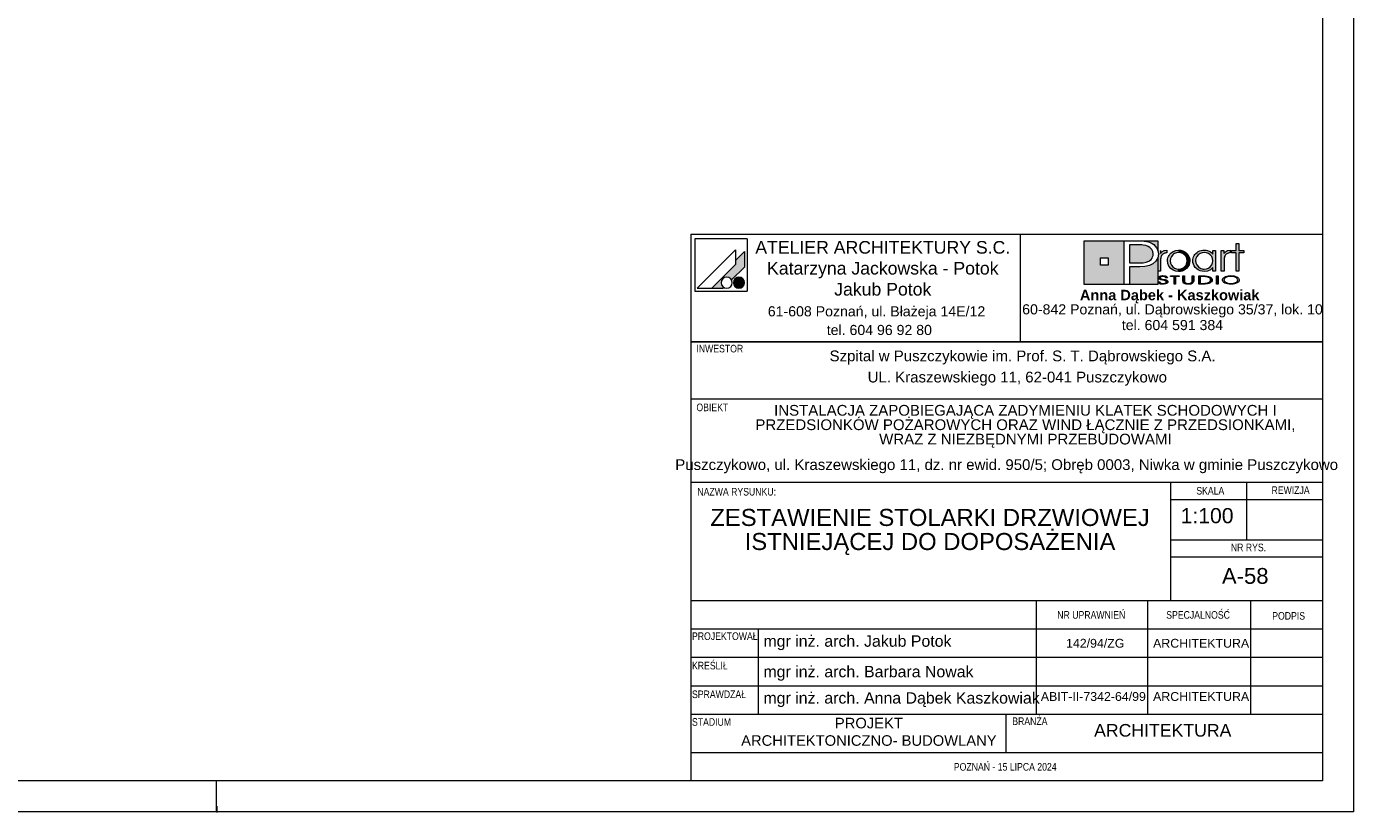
# Paper-space layout 'A-58 ZESTAWIENIE STOLARKI DRZWIOWEJ ISTNIEJĄCEJ DO DOPOSAŻENIA' of a CAD drawing. Header units: millimetres. Extents: x 0 to 420, y 0 to 297.
# Tile 2 of 3: x 210 to 420, y 0 to 124. Entities that reach past the tile are written whole.
import ezdxf

# ---------------------------------------------------------------- set-up
doc = ezdxf.new("R2010")
doc.units = ezdxf.units.MM
doc.header["$MEASUREMENT"] = 0
for name, color, linetype, lineweight, true_color in [('0_Nr_pióra__249', 7, 'Continuous', 5, 0x191919), ('A_Arkusz_Nr_pióra__19', 7, 'Continuous', 5, 0x191919), ('A_Arkusz_Nr_pióra__237', 7, 'Continuous', 5, 0x343434), ('A_Arkusz_Nr_pióra__255', 7, 'Continuous', 15, 0x242424)]:
    doc.layers.add(name, color=color, linetype=linetype, lineweight=lineweight, true_color=true_color)
doc.layers.add('A_Arkusz_Nr_pióra__1', color=7, linetype='Continuous', lineweight=20)
doc.styles.add('STYL_AUTOMATYCZNY_1', font='arial.ttf')
doc.styles.add('STYL_AUTOMATYCZNY_2', font='ARIALN.TTF')
doc.styles.add('STYL_AUTOMATYCZNY_3', font='arial.ttf')

psp = doc.layouts.new('A-58 ZESTAWIENIE STOLARKI DRZWIOWEJ ISTNIEJĄCEJ DO DOPOSAŻENIA')

# ---------------------------------------------------------------- hatches: boundary and pattern name
at = {"layer": 'A_Arkusz_Nr_pióra__19', "linetype": 'Continuous', "lineweight": 0, "true_color": 0x131313}
h = psp.add_hatch(color=250, dxfattribs=at)
h.paths.add_polyline_path([(377.36, 90.34), (383.71, 90.34), (383.71, 83.46), (377.36, 83.46)])
h.paths.add_polyline_path([(379.96, 87.69), (381.15, 87.69), (381.15, 86.49), (379.96, 86.49)], flags=0)
for points in [[(389.03, 90.34), (389.02, 88.83), (388.99, 88.95), (388.83, 89.25), (388.63, 89.52), (388.39, 89.75), (388.11, 89.94), (387.83, 90.07), (387.54, 90.17), (387.23, 90.25), (386.87, 90.3), (386.07, 90.33), (386.02, 90.34)], [(386.17, 89.71), (385.71, 89.72), (384.53, 89.72), (384.53, 86.86), (386.06, 86.86), (386.69, 86.89), (387.19, 86.98), (387.59, 87.13), (387.79, 87.26), (387.96, 87.42), (388.11, 87.61), (388.21, 87.83), (388.28, 88.05), (388.3, 88.28), (388.24, 88.67), (388.07, 89), (387.78, 89.3), (387.48, 89.48), (387.12, 89.62), (386.71, 89.69), (386.5, 89.71)], [(384.53, 83.46), (389.03, 83.46), (389.03, 87.7), (388.73, 87.14), (388.24, 86.71), (387.69, 86.45), (387.02, 86.29), (386.24, 86.24), (384.53, 86.24)]]:
    psp.add_hatch(color=250, dxfattribs=at).paths.add_polyline_path(points)
at = {"layer": 'A_Arkusz_Nr_pióra__19', "linetype": 'Continuous', "lineweight": 5, "true_color": 0x191919}
for points in [[(323.6, 88.67), (322.2, 87.26), (322.2, 86.61), (318.43, 82.85), (320.24, 82.85), (320.35, 82.96), (320.22, 83.05), (320.11, 83.16), (320.02, 83.29), (319.96, 83.43), (319.92, 83.58), (319.91, 83.73), (319.92, 83.88), (319.96, 84.03), (320.02, 84.17), (320.11, 84.3), (320.22, 84.4), (320.35, 84.49), (320.49, 84.56), (320.64, 84.6), (320.79, 84.61), (320.94, 84.6), (321.09, 84.56), (321.23, 84.49), (321.36, 84.4), (321.46, 84.3), (321.56, 84.16), (323.6, 86.21), (323.6, 86.51)], [(323.6, 86.21), (323.6, 88.67), (322.2, 87.26), (322.2, 86.61), (318.43, 82.85), (320.24, 82.85), (320.35, 82.96, -1.314777), (321.56, 84.16)], [(389.46, 88.83), (389.02, 88.83), (389.02, 85.58), (389.48, 85.58), (389.49, 87.54, -0.145311), (389.61, 87.99, -0.140329), (390.1, 88.38), (390.45, 88.45), (390.45, 88.88), (390.01, 88.81), (389.68, 88.63), (389.46, 88.34)], [(390.56, 87.22), (390.58, 87.43), (390.63, 87.65), (390.71, 87.86), (390.82, 88.06), (390.95, 88.25), (391.11, 88.41), (391.48, 88.67), (391.88, 88.83), (392.33, 88.89), (392.35, 88.89), (392.33, 88.52), (392.17, 88.5), (392, 88.47), (391.83, 88.41), (391.67, 88.34), (391.53, 88.24), (391.39, 88.13), (391.17, 87.86), (391.04, 87.55), (391, 87.2), (391.04, 86.84), (391.18, 86.52), (391.4, 86.24), (391.68, 86.04), (391.99, 85.91), (392.17, 85.89), (392.15, 85.52), (391.88, 85.55), (391.47, 85.71), (391.11, 85.97), (390.8, 86.33), (390.62, 86.75)], [(392.33, 88.52), (392.68, 88.47), (393, 88.33), (393.29, 88.11), (393.5, 87.85), (393.62, 87.55), (393.67, 87.21), (393.64, 86.96), (394.05, 86.8), (394.07, 86.87), (394.1, 87.2), (394.08, 87.43), (394.03, 87.67), (393.93, 87.91), (393.77, 88.17), (393.56, 88.4), (393.3, 88.6), (393, 88.76), (392.68, 88.85), (392.35, 88.89)], [(400.14, 88.38), (400.05, 88.34), (399.97, 88.29), (399.87, 88.23), (399.76, 88.12), (399.67, 88.01), (399.6, 87.9), (399.56, 87.78), (399.53, 87.63), (399.52, 87.46), (399.52, 85.58), (399.07, 85.58), (399.07, 88.81), (399.5, 88.81), (399.5, 88.34), (399.72, 88.63), (400.05, 88.81), (400.49, 88.88), (400.49, 88.45), (400.36, 88.43), (400.24, 88.41)], [(401.85, 85.58), (401.41, 85.58), (401.41, 88.44), (400.7, 88.44), (400.7, 88.81), (401.41, 88.81), (401.41, 89.94), (401.85, 89.94), (401.85, 88.81), (402.66, 88.81), (402.66, 88.44), (401.85, 88.44)], [(392.86, 85.58), (392.6, 85.52), (392.33, 85.5), (392.15, 85.52), (392.17, 85.89), (392.34, 85.87), (392.69, 85.91), (393, 86.04), (393.28, 86.26), (393.5, 86.53), (393.62, 86.85), (393.64, 86.96), (394.05, 86.8), (393.97, 86.56), (393.8, 86.26), (393.61, 86.03), (393.38, 85.84), (393.12, 85.68)], [(322.36, 84.53), (323.02, 82.9, -0.39153), (321.92, 83.36, -0.418968)], [(322.36, 84.53), (323.02, 82.9, 0.455663), (323.49, 84.15, 0.390402)], [(389.33, 83.87), (389.06, 83.87), (389.08, 83.79), (389.13, 83.71), (389.2, 83.64), (389.28, 83.59), (389.36, 83.56), (389.43, 83.54), (389.48, 83.52), (389.61, 83.49), (389.74, 83.48), (389.82, 83.49), (389.9, 83.48), (390.05, 83.49), (390.24, 83.53), (390.41, 83.6), (390.52, 83.68), (390.59, 83.77), (390.62, 83.87), (390.61, 83.92), (390.58, 83.98), (390.55, 84.03), (390.49, 84.08), (390.44, 84.12), (390.35, 84.16), (390.3, 84.18), (390.2, 84.21), (390.16, 84.22), (390.15, 84.07), (390.19, 84.05), (390.29, 84), (390.34, 83.93), (390.36, 83.86), (390.35, 83.8), (390.31, 83.74), (390.23, 83.68), (390.17, 83.65), (390.11, 83.64), (390.02, 83.61), (389.94, 83.6), (389.87, 83.6), (389.8, 83.6), (389.71, 83.61), (389.63, 83.62), (389.56, 83.64), (389.49, 83.67), (389.45, 83.7), (389.39, 83.74), (389.35, 83.8)], [(390.29, 84.49), (390.55, 84.49), (390.53, 84.59), (390.47, 84.67), (390.35, 84.75), (390.21, 84.81), (390.04, 84.84), (389.85, 84.85), (389.66, 84.84), (389.49, 84.8), (389.34, 84.74), (389.23, 84.67), (389.16, 84.59), (389.14, 84.5), (389.16, 84.4), (389.22, 84.33), (389.32, 84.26), (389.4, 84.22), (389.47, 84.2), (389.53, 84.19), (389.65, 84.16), (389.76, 84.15), (389.88, 84.13), (389.99, 84.11), (390.07, 84.09), (390.15, 84.07), (390.16, 84.22), (390.04, 84.24), (389.88, 84.26), (389.69, 84.3), (389.6, 84.32), (389.52, 84.35), (389.45, 84.39), (389.41, 84.44), (389.4, 84.5), (389.42, 84.57), (389.46, 84.62), (389.54, 84.67), (389.62, 84.7), (389.72, 84.73), (389.81, 84.73), (389.9, 84.73), (389.99, 84.72), (390.07, 84.7), (390.15, 84.67), (390.22, 84.62), (390.27, 84.56)], [(391.85, 83.5), (391.6, 83.5), (391.6, 84.71), (391.02, 84.71), (391.02, 84.83), (392.43, 84.83), (392.43, 84.71), (391.85, 84.71)], [(394.45, 83.6), (394.36, 83.56), (394.25, 83.52), (394.12, 83.5), (393.99, 83.48), (393.86, 83.48), (393.67, 83.49), (393.5, 83.52), (393.34, 83.56), (393.15, 83.67), (393.03, 83.82), (393, 84), (393, 84.83), (393.25, 84.83), (393.25, 84), (393.26, 83.9), (393.31, 83.81), (393.37, 83.74, 0.154269), (393.86, 83.61, 0.149724), (394.34, 83.73), (394.41, 83.81)], [(394.41, 83.81), (394.45, 83.9), (394.46, 84), (394.46, 84.83), (394.72, 84.83), (394.72, 84), (394.7, 83.86), (394.63, 83.74), (394.53, 83.65), (394.45, 83.6)], [(395.76, 83.62), (396.04, 83.62), (396.04, 83.5), (395.51, 83.5), (395.51, 84.83), (396.04, 84.83), (396.04, 84.71), (395.76, 84.71)], [(396.23, 84.83), (396.55, 84.82), (396.75, 84.79), (396.75, 84.66), (396.59, 84.68), (396.38, 84.7), (396.13, 84.71), (396.04, 84.71), (396.04, 84.83)], [(397.07, 84.72), (397.23, 84.65), (397.36, 84.58), (397.48, 84.49), (397.57, 84.38), (397.62, 84.27), (397.64, 84.16), (397.61, 84.02), (397.53, 83.89), (397.39, 83.77), (397.25, 83.68), (397.09, 83.62), (396.92, 83.57), (396.74, 83.53), (396.74, 83.67), (396.88, 83.7), (397.07, 83.77), (397.22, 83.87), (397.31, 83.96), (397.37, 84.06), (397.39, 84.17), (397.37, 84.28), (397.3, 84.38), (397.21, 84.47), (397.08, 84.55), (396.93, 84.61), (396.75, 84.66), (396.75, 84.79), (396.83, 84.78)], [(398.57, 83.5), (398.32, 83.5), (398.32, 84.83), (398.57, 84.83)], [(396.74, 83.53), (396.72, 83.53), (396.5, 83.51), (396.25, 83.5), (396.04, 83.5), (396.04, 83.62), (396.13, 83.62), (396.28, 83.62), (396.45, 83.63), (396.53, 83.63), (396.66, 83.65), (396.74, 83.67)]]:
    psp.add_hatch(color=250, dxfattribs=at).paths.add_polyline_path(points)
h = psp.add_hatch(color=250, dxfattribs=at)
h.paths.add_polyline_path([(397.73, 86.15), (397.36, 85.79), (396.91, 85.57), (396.39, 85.5), (396.06, 85.53), (395.75, 85.61), (395.44, 85.75), (395.18, 85.92), (394.96, 86.14), (394.78, 86.41), (394.66, 86.67), (394.59, 86.93), (394.57, 87.2), (394.58, 87.41), (394.63, 87.61), (394.7, 87.82), (394.79, 88.02), (394.91, 88.19), (395.05, 88.36), (395.24, 88.52), (395.44, 88.65), (395.67, 88.76), (395.91, 88.83), (396.15, 88.87), (396.4, 88.89), (396.67, 88.87), (396.92, 88.81), (397.15, 88.72), (397.37, 88.59), (397.56, 88.43), (397.73, 88.24), (397.73, 88.51), (397.73, 88.81), (398.17, 88.81), (398.17, 87.53), (398.17, 85.58), (397.73, 85.58), (397.73, 85.83)])
h.paths.add_polyline_path([(395.81, 88.38, 0.471077), (395.22, 86.5, 0.494724), (397.4, 86.34, 0.387258), (397.36, 88.1, 0.314042)], flags=0)
h = psp.add_hatch(color=250, dxfattribs=at)
h.paths.add_polyline_path([(400.59, 84.85, 0.130991), (399.56, 84.6, 0.250658), (399.25, 84.17, 0.250617), (399.5, 83.77, 0.141351), (400.59, 83.48, 0.117723), (401.58, 83.7, 0.245905), (401.93, 84.16, 0.237366), (401.68, 84.56, 0.143887)])
h.paths.add_polyline_path([(400.59, 84.73, 0.128597), (399.81, 84.56), (399.72, 84.5), (399.65, 84.45), (399.58, 84.37), (399.54, 84.31), (399.51, 84.24), (399.5, 84.17), (399.53, 84.03), (399.62, 83.91), (399.78, 83.79, 0.126974), (400.59, 83.6, 0.113214), (401.35, 83.76), (401.49, 83.86), (401.58, 83.93), (401.63, 84.01), (401.66, 84.08), (401.67, 84.16), (401.65, 84.26), (401.6, 84.36), (401.52, 84.45), (401.39, 84.55, 0.11716)], flags=0)

# ---------------------------------------------------------------- linework, layer by layer
at = {"layer": '0_Nr_pióra__249', "color": 250, "linetype": 'Continuous', "lineweight": 5, "true_color": 0x191919}
for p, q in [((315.75, 90.68), (315.75, 82.41)), ((324.01, 90.68), (315.75, 90.68)), ((324.01, 90.68), (324.01, 82.41)), ((377.36, 90.34), (389.03, 90.34)), ((377.36, 83.46), (377.36, 90.34)), ((383.71, 83.46), (383.71, 90.34)), ((383.71, 90.34), (385.99, 90.34)), ((385.99, 90.34), (386.46, 90.33)), ((386.46, 90.33), (386.87, 90.3)), ((389.03, 90.34), (389.02, 88.81)), ((322.2, 88.91), (316.13, 82.85)), ((322.2, 88.91), (322.2, 86.61)), ((323.6, 88.67), (322.2, 87.26)), ((323.6, 88.67), (323.6, 86.51)), ((384.53, 89.72), (384.53, 86.86)), ((385.71, 89.72), (384.53, 89.72)), ((386.17, 89.71), (385.71, 89.72)), ((386.5, 89.71), (386.17, 89.71)), ((386.71, 89.69), (386.5, 89.71)), ((387.12, 89.62), (386.71, 89.69)), ((386.87, 90.3), (387.23, 90.25)), ((387.48, 89.48), (387.12, 89.62)), ((387.23, 90.25), (387.54, 90.17)), ((387.79, 89.29), (387.48, 89.48)), ((387.54, 90.17), (387.83, 90.07)), ((388.07, 89), (387.79, 89.29)), ((387.83, 90.07), (388.11, 89.94)), ((388.24, 88.67), (388.07, 89)), ((388.11, 89.94), (388.39, 89.75)), ((388.3, 88.28), (388.24, 88.67)), ((388.28, 88.05), (388.3, 88.28)), ((388.39, 89.75), (388.63, 89.52)), ((388.63, 89.52), (388.83, 89.25)), ((388.83, 89.25), (388.99, 88.95)), ((388.99, 88.95), (389.08, 88.62)), ((389.12, 88.27), (389.02, 87.66)), ((389.08, 88.62), (389.12, 88.27)), ((389.46, 88.81), (389.46, 88.34)), ((389.46, 88.34), (389.68, 88.63)), ((389.68, 88.63), (390.01, 88.81)), ((389.83, 88.23), (389.72, 88.12)), ((389.92, 88.29), (389.83, 88.23)), ((390.01, 88.34), (389.92, 88.29)), ((390.01, 88.81), (390.45, 88.88)), ((390.1, 88.38), (390.01, 88.34)), ((390.2, 88.41), (390.1, 88.38)), ((390.32, 88.43), (390.2, 88.41)), ((390.45, 88.45), (390.32, 88.43)), ((390.45, 88.88), (390.45, 88.45)), ((390.82, 88.06), (390.95, 88.25)), ((390.95, 88.25), (391.11, 88.41)), ((391.11, 88.41), (391.48, 88.67)), ((391.53, 88.24), (391.39, 88.13)), ((391.48, 88.67), (391.88, 88.83)), ((391.67, 88.34), (391.53, 88.24)), ((391.83, 88.41), (391.67, 88.34)), ((392, 88.47), (391.83, 88.41)), ((391.88, 88.83), (392.33, 88.89)), ((392.17, 88.5), (392, 88.47)), ((392.34, 88.52), (392.17, 88.5)), ((392.33, 88.89), (392.67, 88.86)), ((392.68, 88.47), (392.34, 88.52)), ((392.67, 88.86), (393, 88.76)), ((393, 88.33), (392.68, 88.47)), ((393, 88.76), (393.3, 88.6)), ((393.29, 88.11), (393, 88.33)), ((393.3, 88.6), (393.56, 88.4)), ((393.56, 88.4), (393.77, 88.17)), ((394.91, 88.19), (395.05, 88.36)), ((395.05, 88.36), (395.24, 88.52)), ((395.24, 88.52), (395.44, 88.65)), ((395.71, 88.34), (395.41, 88.12)), ((395.44, 88.65), (395.67, 88.76)), ((395.67, 88.76), (395.91, 88.83)), ((396.03, 88.47), (395.71, 88.34)), ((395.91, 88.83), (396.15, 88.87)), ((396.39, 88.52), (396.03, 88.47)), ((396.15, 88.87), (396.4, 88.89)), ((396.75, 88.47), (396.39, 88.52)), ((396.4, 88.89), (396.67, 88.87)), ((396.67, 88.87), (396.92, 88.81)), ((397.06, 88.34), (396.75, 88.47)), ((396.92, 88.81), (397.15, 88.72)), ((397.34, 88.12), (397.06, 88.34)), ((397.15, 88.72), (397.37, 88.59)), ((397.37, 88.59), (397.56, 88.43)), ((397.56, 88.43), (397.73, 88.24)), ((397.73, 88.24), (397.73, 88.81)), ((397.73, 88.81), (398.17, 88.81)), ((398.17, 88.81), (398.17, 85.58)), ((399.07, 85.58), (399.07, 88.81)), ((399.07, 88.81), (399.5, 88.81)), ((399.5, 88.81), (399.5, 88.34)), ((399.5, 88.34), (399.72, 88.63)), ((399.72, 88.63), (400.05, 88.81)), ((399.87, 88.23), (399.76, 88.12)), ((399.97, 88.29), (399.87, 88.23)), ((400.05, 88.34), (399.97, 88.29)), ((400.05, 88.81), (400.49, 88.88)), ((400.14, 88.38), (400.05, 88.34)), ((400.24, 88.41), (400.14, 88.38)), ((400.36, 88.43), (400.24, 88.41)), ((400.49, 88.45), (400.36, 88.43)), ((400.49, 88.88), (400.49, 88.45)), ((400.7, 88.44), (400.7, 88.81)), ((400.7, 88.81), (401.41, 88.81)), ((401.41, 88.44), (400.7, 88.44)), ((401.41, 88.81), (401.41, 89.94)), ((401.41, 89.94), (401.85, 89.94)), ((401.41, 85.58), (401.41, 88.44)), ((401.85, 89.94), (401.85, 88.81)), ((401.85, 88.81), (402.66, 88.81)), ((402.66, 88.44), (401.85, 88.44)), ((401.85, 88.44), (401.85, 85.58)), ((402.66, 88.81), (402.66, 88.44)), ((322.2, 86.61), (318.43, 82.85)), ((323.6, 86.21), (321.56, 84.16)), ((323.6, 86.51), (323.6, 86.21)), ((379.96, 87.69), (381.15, 87.69)), ((379.96, 87.69), (381.15, 87.69)), ((379.96, 86.49), (379.96, 87.69)), ((381.15, 86.49), (379.96, 86.49)), ((381.15, 87.69), (381.15, 86.49)), ((381.15, 87.69), (381.15, 86.49)), ((384.53, 86.86), (386.06, 86.86)), ((384.53, 86.24), (384.53, 83.46)), ((386.19, 86.24), (384.53, 86.24)), ((386.06, 86.86), (386.69, 86.89)), ((387, 86.29), (386.19, 86.24)), ((386.69, 86.89), (387.19, 86.98)), ((387.69, 86.45), (387, 86.29)), ((387.19, 86.98), (387.59, 87.13)), ((387.59, 87.13), (387.79, 87.26)), ((388.24, 86.71), (387.69, 86.45)), ((387.79, 87.26), (387.96, 87.42)), ((387.96, 87.42), (388.11, 87.61)), ((388.11, 87.61), (388.21, 87.83)), ((388.21, 87.83), (388.28, 88.05)), ((388.73, 87.14), (388.24, 86.71)), ((389.02, 87.66), (388.73, 87.14)), ((389.03, 87.67), (389.03, 83.46)), ((389.49, 87.63), (389.48, 87.46)), ((389.48, 87.46), (389.48, 85.58)), ((389.52, 87.78), (389.49, 87.63)), ((389.56, 87.9), (389.52, 87.78)), ((389.63, 88.01), (389.56, 87.9)), ((389.72, 88.12), (389.63, 88.01)), ((390.56, 87.22), (390.58, 87.43)), ((390.62, 86.75), (390.56, 87.22)), ((390.58, 87.43), (390.63, 87.65)), ((390.8, 86.33), (390.62, 86.75)), ((390.63, 87.65), (390.71, 87.86)), ((390.71, 87.86), (390.82, 88.06)), ((391.11, 85.97), (390.8, 86.33)), ((391.04, 87.55), (391, 87.2)), ((391, 87.2), (391.04, 86.84)), ((391.17, 87.86), (391.04, 87.55)), ((391.04, 86.84), (391.18, 86.52)), ((391.39, 88.13), (391.17, 87.86)), ((391.18, 86.52), (391.4, 86.24)), ((391.4, 86.24), (391.68, 86.04)), ((393, 86.04), (393.28, 86.26)), ((393.28, 86.26), (393.5, 86.53)), ((393.5, 87.85), (393.29, 88.11)), ((393.62, 87.55), (393.5, 87.85)), ((393.5, 86.53), (393.62, 86.85)), ((393.8, 86.26), (393.61, 86.03)), ((393.67, 87.21), (393.62, 87.55)), ((393.62, 86.85), (393.67, 87.21)), ((393.77, 88.17), (393.94, 87.9)), ((393.97, 86.56), (393.8, 86.26)), ((393.94, 87.9), (394.03, 87.67)), ((394.07, 86.87), (393.97, 86.56)), ((394.03, 87.67), (394.08, 87.43)), ((394.1, 87.2), (394.07, 86.87)), ((394.08, 87.43), (394.1, 87.2)), ((394.57, 87.2), (394.58, 87.41)), ((394.59, 86.93), (394.57, 87.2)), ((394.58, 87.41), (394.63, 87.61)), ((394.66, 86.67), (394.59, 86.93)), ((394.63, 87.61), (394.7, 87.82)), ((394.78, 86.41), (394.66, 86.67)), ((394.7, 87.82), (394.79, 88.02)), ((394.96, 86.14), (394.78, 86.41)), ((394.79, 88.02), (394.91, 88.19)), ((395.18, 85.92), (394.96, 86.14)), ((395.05, 87.55), (395.01, 87.22)), ((395.01, 87.22), (395.05, 86.87)), ((395.19, 87.85), (395.05, 87.55)), ((395.05, 86.87), (395.18, 86.55)), ((395.18, 86.55), (395.4, 86.28)), ((395.41, 88.12), (395.19, 87.85)), ((395.4, 86.28), (395.53, 86.16)), ((395.53, 86.16), (395.68, 86.06)), ((397.06, 86.05), (397.34, 86.26)), ((397.56, 87.85), (397.34, 88.12)), ((397.34, 86.26), (397.56, 86.54)), ((397.73, 86.15), (397.36, 85.79)), ((397.69, 87.54), (397.56, 87.85)), ((397.56, 86.54), (397.69, 86.85)), ((397.73, 87.19), (397.69, 87.54)), ((397.69, 86.85), (397.73, 87.19)), ((397.73, 85.58), (397.73, 86.15)), ((399.53, 87.63), (399.52, 87.46)), ((399.52, 87.46), (399.52, 85.58)), ((399.56, 87.78), (399.53, 87.63)), ((399.6, 87.9), (399.56, 87.78)), ((399.67, 88.01), (399.6, 87.9)), ((399.76, 88.12), (399.67, 88.01)), ((389.48, 85.58), (389.02, 85.58)), ((389.14, 84.5), (389.16, 84.59)), ((389.16, 84.4), (389.14, 84.5)), ((389.16, 84.59), (389.23, 84.67)), ((389.22, 84.33), (389.16, 84.4)), ((389.32, 84.26), (389.22, 84.33)), ((389.23, 84.67), (389.34, 84.74)), ((389.37, 84.23), (389.32, 84.26)), ((389.34, 84.74), (389.49, 84.8)), ((389.43, 84.21), (389.37, 84.23)), ((389.41, 84.56), (389.4, 84.5)), ((389.4, 84.5), (389.41, 84.44)), ((389.46, 84.62), (389.41, 84.56)), ((389.41, 84.44), (389.45, 84.39)), ((389.5, 84.19), (389.43, 84.21)), ((389.45, 84.39), (389.52, 84.35)), ((389.54, 84.67), (389.46, 84.62)), ((389.49, 84.8), (389.66, 84.84)), ((389.58, 84.18), (389.5, 84.19)), ((389.52, 84.35), (389.6, 84.32)), ((389.62, 84.7), (389.54, 84.67)), ((389.68, 84.16), (389.58, 84.18)), ((389.6, 84.32), (389.73, 84.29)), ((389.72, 84.73), (389.62, 84.7)), ((389.66, 84.84), (389.85, 84.85)), ((389.8, 84.14), (389.68, 84.16)), ((389.83, 84.73), (389.72, 84.73)), ((389.73, 84.29), (389.89, 84.26)), ((389.96, 84.12), (389.8, 84.14)), ((389.95, 84.72), (389.83, 84.73)), ((389.85, 84.85), (390.04, 84.84)), ((389.89, 84.26), (390.03, 84.24)), ((390.06, 84.7), (389.95, 84.72)), ((390.09, 84.09), (389.96, 84.12)), ((390.03, 84.24), (390.13, 84.22)), ((390.04, 84.84), (390.21, 84.81)), ((390.15, 84.67), (390.06, 84.7)), ((390.19, 84.05), (390.09, 84.09)), ((390.13, 84.22), (390.2, 84.21)), ((390.22, 84.62), (390.15, 84.67)), ((390.29, 84), (390.19, 84.05)), ((390.2, 84.21), (390.25, 84.2)), ((390.21, 84.81), (390.35, 84.75)), ((390.27, 84.56), (390.22, 84.62)), ((390.25, 84.2), (390.31, 84.18)), ((390.29, 84.49), (390.27, 84.56)), ((390.55, 84.49), (390.29, 84.49)), ((390.31, 84.18), (390.36, 84.16)), ((390.35, 84.75), (390.47, 84.67)), ((390.36, 84.16), (390.44, 84.12)), ((390.44, 84.12), (390.5, 84.08)), ((390.47, 84.67), (390.53, 84.59)), ((390.5, 84.08), (390.55, 84.03)), ((390.53, 84.59), (390.55, 84.49)), ((390.55, 84.03), (390.59, 83.98)), ((391.02, 84.71), (391.02, 84.83)), ((391.02, 84.83), (392.43, 84.83)), ((391.6, 84.71), (391.02, 84.71)), ((391.47, 85.71), (391.11, 85.97)), ((391.88, 85.55), (391.47, 85.71)), ((391.6, 83.5), (391.6, 84.71)), ((391.68, 86.04), (391.99, 85.91)), ((392.43, 84.71), (391.85, 84.71)), ((391.85, 84.71), (391.85, 83.5)), ((392.33, 85.5), (391.88, 85.55)), ((391.99, 85.91), (392.34, 85.87)), ((392.6, 85.52), (392.33, 85.5)), ((392.34, 85.87), (392.69, 85.91)), ((392.43, 84.83), (392.43, 84.71)), ((392.86, 85.58), (392.6, 85.52)), ((392.69, 85.91), (393, 86.04)), ((393.12, 85.68), (392.86, 85.58)), ((393, 84.83), (393.25, 84.83)), ((393, 84), (393, 84.83)), ((393.38, 85.84), (393.12, 85.68)), ((393.25, 84.83), (393.25, 84)), ((393.61, 86.03), (393.38, 85.84)), ((394.46, 84), (394.46, 84.83)), ((394.46, 84.83), (394.72, 84.83)), ((394.72, 84.83), (394.72, 84)), ((395.44, 85.75), (395.18, 85.92)), ((395.75, 85.61), (395.44, 85.75)), ((395.51, 83.5), (395.51, 84.83)), ((395.51, 84.83), (396.04, 84.83)), ((395.51, 83.5), (395.51, 84.83)), ((395.51, 84.83), (396.23, 84.83)), ((395.68, 86.06), (395.85, 85.98)), ((396.06, 85.53), (395.75, 85.61)), ((396.04, 84.71), (395.76, 84.71)), ((395.76, 84.71), (395.76, 83.62)), ((396.13, 84.71), (395.76, 84.71)), ((395.76, 84.71), (395.76, 83.62)), ((395.85, 85.98), (396.03, 85.92)), ((396.03, 85.92), (396.21, 85.88)), ((396.04, 84.83), (396.04, 84.71)), ((396.39, 85.5), (396.06, 85.53)), ((396.38, 84.7), (396.13, 84.71)), ((396.21, 85.88), (396.39, 85.87)), ((396.23, 84.83), (396.55, 84.82)), ((396.59, 84.68), (396.38, 84.7)), ((396.39, 85.87), (396.74, 85.91)), ((396.91, 85.57), (396.39, 85.5)), ((396.55, 84.82), (396.83, 84.78)), ((396.77, 84.65), (396.59, 84.68)), ((396.74, 85.91), (397.06, 86.05)), ((396.93, 84.61), (396.77, 84.65)), ((396.83, 84.78), (397.07, 84.72)), ((397.36, 85.79), (396.91, 85.57)), ((397.07, 84.55), (396.93, 84.61)), ((397.07, 84.72), (397.23, 84.65)), ((397.2, 84.48), (397.07, 84.55)), ((397.3, 84.38), (397.2, 84.48)), ((397.23, 84.65), (397.36, 84.58)), ((397.37, 84.28), (397.3, 84.38)), ((397.31, 83.96), (397.37, 84.06)), ((397.36, 84.58), (397.48, 84.49)), ((397.39, 84.17), (397.37, 84.28)), ((397.37, 84.06), (397.39, 84.17)), ((397.48, 84.49), (397.57, 84.38)), ((397.61, 84.02), (397.53, 83.89)), ((397.57, 84.38), (397.62, 84.27)), ((397.64, 84.16), (397.61, 84.02)), ((397.62, 84.27), (397.64, 84.16)), ((398.17, 85.58), (397.73, 85.58)), ((398.32, 83.5), (398.32, 84.83)), ((398.32, 84.83), (398.57, 84.83)), ((398.32, 83.5), (398.32, 84.83)), ((398.32, 84.83), (398.57, 84.83)), ((398.57, 84.83), (398.57, 83.5)), ((398.57, 84.83), (398.57, 83.5)), ((399.52, 85.58), (399.07, 85.58)), ((399.25, 84.17), (399.27, 84.28)), ((399.26, 84.07), (399.25, 84.17)), ((399.31, 83.97), (399.26, 84.07)), ((399.27, 84.28), (399.33, 84.39)), ((399.33, 84.39), (399.42, 84.5)), ((399.42, 84.5), (399.56, 84.6)), ((399.51, 84.24), (399.5, 84.17)), ((399.5, 84.17), (399.53, 84.03)), ((399.54, 84.31), (399.51, 84.24)), ((399.53, 84.03), (399.62, 83.91)), ((399.58, 84.37), (399.54, 84.31)), ((399.56, 84.6), (399.73, 84.69)), ((399.64, 84.44), (399.58, 84.37)), ((399.72, 84.5), (399.64, 84.44)), ((399.81, 84.56), (399.72, 84.5)), ((399.73, 84.69), (399.93, 84.76)), ((400.04, 84.66), (399.81, 84.56)), ((399.93, 84.76), (400.14, 84.81)), ((400.3, 84.71), (400.04, 84.66)), ((400.14, 84.81), (400.35, 84.84)), ((400.59, 84.73), (400.3, 84.71)), ((400.35, 84.84), (400.59, 84.85)), ((400.59, 84.85), (400.85, 84.84)), ((400.76, 84.72), (400.59, 84.73)), ((400.93, 84.7), (400.76, 84.72)), ((400.85, 84.84), (401.1, 84.8)), ((401.09, 84.67), (400.93, 84.7)), ((401.26, 84.61), (401.09, 84.67)), ((401.1, 84.8), (401.34, 84.73)), ((401.4, 84.54), (401.26, 84.61)), ((401.34, 84.73), (401.53, 84.65)), ((401.52, 84.45), (401.4, 84.54)), ((401.85, 85.58), (401.41, 85.58)), ((401.6, 84.36), (401.52, 84.45)), ((401.53, 84.65), (401.68, 84.56)), ((401.65, 84.26), (401.6, 84.36)), ((401.63, 84.01), (401.66, 84.08)), ((401.67, 84.16), (401.65, 84.26)), ((401.66, 84.08), (401.67, 84.16)), ((401.68, 84.56), (401.8, 84.45)), ((401.8, 84.45), (401.87, 84.36)), ((401.87, 84.36), (401.91, 84.26)), ((401.93, 84.16), (401.89, 84)), ((401.91, 84.26), (401.93, 84.16)), ((315.75, 82.41), (324.01, 82.41)), ((316.13, 82.85), (320.24, 82.85)), ((320.35, 82.96), (320.24, 82.85)), ((389.03, 83.46), (377.36, 83.46)), ((384.53, 83.46), (383.71, 83.46)), ((389.08, 83.79), (389.06, 83.87)), ((389.06, 83.87), (389.33, 83.87)), ((389.13, 83.71), (389.08, 83.79)), ((389.2, 83.64), (389.13, 83.71)), ((389.28, 83.59), (389.2, 83.64)), ((389.37, 83.55), (389.28, 83.59)), ((389.33, 83.87), (389.35, 83.8)), ((389.35, 83.8), (389.39, 83.74)), ((389.48, 83.52), (389.37, 83.55)), ((389.39, 83.74), (389.45, 83.7)), ((389.45, 83.7), (389.5, 83.67)), ((389.59, 83.5), (389.48, 83.52)), ((389.5, 83.67), (389.56, 83.64)), ((389.56, 83.64), (389.63, 83.62)), ((389.72, 83.48), (389.59, 83.5)), ((389.63, 83.62), (389.7, 83.61)), ((389.7, 83.61), (389.77, 83.6)), ((389.84, 83.48), (389.72, 83.48)), ((389.77, 83.6), (389.85, 83.6)), ((390.05, 83.49), (389.84, 83.48)), ((389.85, 83.6), (389.92, 83.6)), ((389.92, 83.6), (389.98, 83.61)), ((389.98, 83.61), (390.05, 83.62)), ((390.05, 83.62), (390.12, 83.64)), ((390.24, 83.53), (390.05, 83.49)), ((390.12, 83.64), (390.18, 83.66)), ((390.18, 83.66), (390.23, 83.68)), ((390.23, 83.68), (390.3, 83.74)), ((390.41, 83.6), (390.24, 83.53)), ((390.34, 83.93), (390.29, 84)), ((390.3, 83.74), (390.35, 83.8)), ((390.36, 83.86), (390.34, 83.93)), ((390.35, 83.8), (390.36, 83.86)), ((390.52, 83.68), (390.41, 83.6)), ((390.59, 83.77), (390.52, 83.68)), ((390.59, 83.98), (390.61, 83.92)), ((390.62, 83.87), (390.59, 83.77)), ((390.61, 83.92), (390.62, 83.87)), ((391.85, 83.5), (391.6, 83.5)), ((393.03, 83.82), (393, 84)), ((393.15, 83.67), (393.03, 83.82)), ((393.34, 83.56), (393.15, 83.67)), ((393.25, 84), (393.26, 83.9)), ((393.26, 83.9), (393.31, 83.81)), ((393.31, 83.81), (393.38, 83.73)), ((393.5, 83.52), (393.34, 83.56)), ((393.38, 83.73), (393.43, 83.7)), ((393.43, 83.7), (393.5, 83.67)), ((393.5, 83.67), (393.58, 83.64)), ((393.67, 83.49), (393.5, 83.52)), ((393.58, 83.64), (393.67, 83.62)), ((393.67, 83.62), (393.76, 83.61)), ((393.86, 83.48), (393.67, 83.49)), ((393.76, 83.61), (393.86, 83.61)), ((393.86, 83.61), (393.95, 83.61)), ((393.99, 83.48), (393.86, 83.48)), ((393.95, 83.61), (394.04, 83.62)), ((394.12, 83.5), (393.99, 83.48)), ((394.04, 83.62), (394.13, 83.64)), ((394.25, 83.52), (394.12, 83.5)), ((394.13, 83.64), (394.21, 83.67)), ((394.21, 83.67), (394.28, 83.7)), ((394.36, 83.56), (394.25, 83.52)), ((394.28, 83.7), (394.34, 83.73)), ((394.34, 83.73), (394.41, 83.81)), ((394.45, 83.6), (394.36, 83.56)), ((394.41, 83.81), (394.45, 83.9)), ((394.45, 83.9), (394.46, 84)), ((394.53, 83.65), (394.45, 83.6)), ((394.63, 83.74), (394.53, 83.65)), ((394.7, 83.86), (394.63, 83.74)), ((394.72, 84), (394.7, 83.86)), ((396.04, 83.5), (395.51, 83.5)), ((396.25, 83.5), (395.51, 83.5)), ((395.76, 83.62), (396.04, 83.62)), ((395.76, 83.62), (396.13, 83.62)), ((396.04, 83.62), (396.04, 83.5)), ((396.13, 83.62), (396.35, 83.62)), ((396.5, 83.51), (396.25, 83.5)), ((396.35, 83.62), (396.53, 83.63)), ((396.72, 83.53), (396.5, 83.51)), ((396.53, 83.63), (396.68, 83.65)), ((396.68, 83.65), (396.89, 83.7)), ((396.92, 83.57), (396.72, 83.53)), ((396.89, 83.7), (397.07, 83.77)), ((397.09, 83.62), (396.92, 83.57)), ((397.07, 83.77), (397.22, 83.87)), ((397.25, 83.68), (397.09, 83.62)), ((397.22, 83.87), (397.31, 83.96)), ((397.39, 83.77), (397.25, 83.68)), ((397.53, 83.89), (397.39, 83.77)), ((398.57, 83.5), (398.32, 83.5)), ((398.57, 83.5), (398.32, 83.5)), ((399.38, 83.87), (399.31, 83.97)), ((399.5, 83.77), (399.38, 83.87)), ((399.65, 83.67), (399.5, 83.77)), ((399.62, 83.91), (399.77, 83.79)), ((399.84, 83.6), (399.65, 83.67)), ((399.77, 83.79), (399.88, 83.74)), ((400.07, 83.53), (399.84, 83.6)), ((399.88, 83.74), (400, 83.69)), ((400, 83.69), (400.13, 83.65)), ((400.33, 83.49), (400.07, 83.53)), ((400.13, 83.65), (400.28, 83.62)), ((400.28, 83.62), (400.43, 83.6)), ((400.59, 83.48), (400.33, 83.49)), ((400.43, 83.6), (400.59, 83.6)), ((400.59, 83.6), (400.81, 83.61)), ((400.78, 83.48), (400.59, 83.48)), ((400.97, 83.51), (400.78, 83.48)), ((400.81, 83.61), (401.01, 83.64)), ((401.15, 83.54), (400.97, 83.51)), ((401.01, 83.64), (401.2, 83.7)), ((401.31, 83.59), (401.15, 83.54)), ((401.2, 83.7), (401.35, 83.76)), ((401.45, 83.64), (401.31, 83.59)), ((401.35, 83.76), (401.48, 83.84)), ((401.58, 83.7), (401.45, 83.64)), ((401.48, 83.84), (401.58, 83.93)), ((401.58, 83.93), (401.63, 84.01)), ((401.77, 83.84), (401.58, 83.7)), ((401.89, 84), (401.77, 83.84))]:
    psp.add_line(p, q, dxfattribs=at)
for centre, start, end in [((320.79, 83.73), 0, 180), ((322.72, 83.73), 0, 180), ((320.79, 83.73), 180, 0), ((322.72, 83.73), 180, 0)]:
    psp.add_arc(centre, 0.882, start, end, dxfattribs=at)
at = {"layer": 'A_Arkusz_Nr_pióra__1', "color": 7, "linetype": 'Continuous', "lineweight": 20}
for p, q in [((415.1, 292.1), (415.1, 4.9)), ((415.1, 4.9), (29.9, 4.9))]:
    psp.add_line(p, q, dxfattribs=at)
at = {"layer": 'A_Arkusz_Nr_pióra__1', "color": 7, "linetype": 'Continuous', "lineweight": 20, "flags": 128}
psp.add_lwpolyline([(0, 297), (420, 297), (420, 0), (0, 0)], close=True, dxfattribs=at)
at = {"layer": 'A_Arkusz_Nr_pióra__237', "color": 250, "linetype": 'Continuous', "lineweight": 5, "true_color": 0x343434}
for p, q in [((240, 0), (240, 4.9)), ((240.1, -0.1), (240.1, 0.9))]:
    psp.add_line(p, q, dxfattribs=at)
at = {"layer": 'A_Arkusz_Nr_pióra__255', "color": 250, "linetype": 'Continuous', "lineweight": 15, "true_color": 0x242424}
for p, q in [((315.1, 91.43), (415.1, 91.43)), ((315.1, 91.43), (315.1, 74.35)), ((367.22, 91.43), (367.22, 74.35)), ((315.1, 74.35), (415.1, 74.35)), ((315.1, 74.35), (315.1, 4.9)), ((415.1, 74.35), (315.1, 74.35)), ((315.1, 65.35), (415.1, 65.35)), ((315.1, 52.15), (415.1, 52.15)), ((391.1, 33.46), (391.1, 52.15)), ((403.1, 43.06), (403.1, 52.15)), ((391.1, 49.43), (415.1, 49.43)), ((391.1, 43.06), (415.1, 43.06)), ((391.1, 40.34), (415.1, 40.34)), ((315.1, 33.46), (415.1, 33.46)), ((369.85, 15.46), (369.85, 33.46)), ((387.43, 15.46), (387.43, 33.46)), ((403.75, 15.46), (403.75, 33.46)), ((315.1, 28.96), (415.1, 28.96)), ((325.8, 15.46), (325.8, 28.96)), ((315.1, 24.46), (415.1, 24.46)), ((315.1, 19.96), (415.1, 19.96)), ((325.8, 19.96), (415.1, 19.96)), ((315.1, 15.46), (414.96, 15.46)), ((329.1, 15.46), (415.1, 15.46)), ((364.96, 15.46), (364.96, 9.4)), ((315.1, 9.4), (415.1, 9.4)), ((315.1, 9.4), (415.1, 9.4))]:
    psp.add_line(p, q, dxfattribs=at)

# ---------------------------------------------------------------- texts
at = {"layer": 'A_Arkusz_Nr_pióra__1', "color": 7, "linetype": 'Continuous', "lineweight": 20, "style": 'STYL_AUTOMATYCZNY_1'}
for s, insert, char_height, attachment_point in [('\\A1;{\\pql;\\fArial|b0|i0|c238|p0;\\W1.000000;Szpital w Puszczykowie im. Prof. S. T. Dąbrowskiego S.A.}', (337.07, 71.89), 1.7, 4), ('\\A1;{\\pqc;\\fArial|b0|i0|c238|p0;\\W1.000000;UL. Kraszewskiego 11, 62-041 Puszczykowo}', (366.79, 68.54), 1.7, 5), ('\\A1;{\\pql;\\fArial|b0|i0|c238|p0;\\W1.000000;1:100}', (392.63, 46.85), 2.3999, 4), ('\\A1;{\\pqc;\\fArial|b0|i0|c238|p0;\\W1.000000;A-58}', (402.87, 37.31), 2.5, 5)]:
    psp.add_mtext(s, dxfattribs=dict(at, insert=insert, char_height=char_height, attachment_point=attachment_point))
at = {"layer": 'A_Arkusz_Nr_pióra__1', "color": 7, "linetype": 'Continuous', "lineweight": 20, "insert": (352.97, 44.28), "char_height": 2.7, "width": 76, "attachment_point": 5, "line_spacing_factor": 0.845894, "style": 'STYL_AUTOMATYCZNY_1'}
psp.add_mtext('\\A1;{\\pqc;\\fArial|b0|i0|c238|p0;\\W1.000000;ZESTAWIENIE STOLARKI DRZWIOWEJ ISTNIEJĄCEJ DO DOPOSAŻENIA}', dxfattribs=at)
at = {"layer": 'A_Arkusz_Nr_pióra__19', "color": 250, "linetype": 'Continuous', "lineweight": 5, "true_color": 0x191919, "attachment_point": 5}
for s, insert, char_height, style in [('\\A1;{\\pqc;\\fArial|b0|i0|c238|p0;\\W1.000000;ATELIER ARCHITEKTURY S.C.}', (345.49, 89.31), 1.9999, 'STYL_AUTOMATYCZNY_1'), ('\\A1;{\\pqc;\\fArial|b0|i0|c238|p0;\\W1.000000;Katarzyna Jackowska - Potok}', (345.49, 85.72), 1.9999, 'STYL_AUTOMATYCZNY_1'), ('\\A1;{\\pqc;\\fArial|b0|i0|c238|p0;\\W1.000000;Jakub Potok}', (345.49, 82.68), 1.9999, 'STYL_AUTOMATYCZNY_1'), ('\\A1;{\\pqc;\\fArial|b1|i0|c238|p0;\\W1.000000;Anna Dąbek - Kaszkowiak}', (390.91, 81.53), 1.6499, 'STYL_AUTOMATYCZNY_3'), ('\\A1;{\\pqc;\\fArial|b0|i0|c238|p0;\\W1.000000;61-608 Poznań, ul. Błażeja 14E/12}', (344.5, 78.96), 1.5999, 'STYL_AUTOMATYCZNY_1'), ('\\A1;{\\pqc;\\fArial|b0|i0|c238|p0;\\W1.000000;tel. 604 96 92 80}', (344.95, 76.24), 1.5999, 'STYL_AUTOMATYCZNY_1')]:
    psp.add_mtext(s, dxfattribs=dict(at, insert=insert, char_height=char_height, style=style))
at = {"layer": 'A_Arkusz_Nr_pióra__19', "color": 250, "linetype": 'Continuous', "lineweight": 5, "true_color": 0x191919, "insert": (391.35, 78.26), "char_height": 1.59993, "attachment_point": 5, "line_spacing_factor": 0.931904, "style": 'STYL_AUTOMATYCZNY_1'}
psp.add_mtext('\\A1;{\\pqc;\\fArial|b0|i0|c238|p0;\\W1.000000;6\\fArial|b0|i0|c238|p0;\\W1.000000;0\\fArial|b0|i0|c238|p0;\\W1.000000;-\\fArial|b0|i0|c238|p0;\\W1.000000;842\\fArial|b0|i0|c238|p0;\\W1.000000; Poznań, ul. Dąbrowskiego \\fArial|b0|i0|c238|p0;\\W1.000000;35/37, lok. 10\\P\\pqc;\\fArial|b0|i0|c238|p0;\\W1.000000;tel. 604 591 384}', dxfattribs=at)
at = {"layer": 'A_Arkusz_Nr_pióra__255', "color": 250, "linetype": 'Continuous', "lineweight": 15, "true_color": 0x242424}
for s, insert, char_height, attachment_point, style in [('\\A1;{\\pql;\\fArial Narrow|b0|i0|c238|p0;\\W1.000000;INWESTOR}', (315.99, 73.29), 1.2, 4, 'STYL_AUTOMATYCZNY_2'), ('\\A1;{\\pql;\\fArial Narrow|b0|i0|c238|p0;\\W1.000000;OBIEKT}', (315.99, 63.99), 1.2, 4, 'STYL_AUTOMATYCZNY_2'), ('\\A1;{\\pql;\\fArial Narrow|b0|i0|c238|p0;\\W1.000000;NAZWA RYSUNKU:}', (316.14, 50.64), 1.2, 4, 'STYL_AUTOMATYCZNY_2'), ('\\A1;{\\pql;\\fArial Narrow|b0|i0|c238|p0;\\W1.000000;SKALA}', (395.12, 50.8), 1.2, 4, 'STYL_AUTOMATYCZNY_2'), ('\\A1;{\\pql;\\fArial Narrow|b0|i0|c238|p0;\\W1.000000;REWIZJA}', (407.03, 50.89), 1.2, 4, 'STYL_AUTOMATYCZNY_2'), ('\\A1;{\\pql;\\fArial Narrow|b0|i0|c238|p0;\\W1.000000;NR RYS.}', (400.59, 41.83), 1.2, 4, 'STYL_AUTOMATYCZNY_2'), ('\\A1;{\\pql;\\fArial Narrow|b0|i0|c238|p0;\\W1.000000;NR UPRAWNIEŃ}', (373.12, 31.15), 1.2, 4, 'STYL_AUTOMATYCZNY_2'), ('\\A1;{\\pql;\\fArial Narrow|b0|i0|c238|p0;\\W1.000000;SPECJALNOŚĆ}', (390.36, 31.15), 1.2, 4, 'STYL_AUTOMATYCZNY_2'), ('\\A1;{\\pql;\\fArial Narrow|b0|i0|c238|p0;\\W1.000000;PODPIS}', (407.14, 31), 1.2, 4, 'STYL_AUTOMATYCZNY_2'), ('\\A1;{\\pql;\\fArial Narrow|b0|i0|c238|p0;\\W1.000000;PROJEKTOWAŁ}', (315.29, 27.79), 1.2, 4, 'STYL_AUTOMATYCZNY_2'), ('\\A1;{\\pql;\\fArial|b0|i0|c238|p0;\\W1.000000;mgr inż. arch. Jakub Potok}', (326.6, 26.75), 1.7999, 4, 'STYL_AUTOMATYCZNY_1'), ('\\A1;{\\pql;\\fArial|b0|i0|c238|p0;\\W1.000000;142/94/ZG}', (374.5, 26.66), 1.4, 4, 'STYL_AUTOMATYCZNY_1'), ('\\A1;{\\pql;\\fArial|b0|i0|c238|p0;\\W1.000000;ARCHITEKTURA}', (388.28, 26.66), 1.4, 4, 'STYL_AUTOMATYCZNY_1'), ('\\A1;{\\pql;\\fArial Narrow|b0|i0|c238|p0;\\W1.000000;KREŚLIŁ}', (315.29, 23.13), 1.2, 4, 'STYL_AUTOMATYCZNY_2'), ('\\A1;{\\pql;\\fArial|b0|i0|c238|p0;\\W1.000000;mgr inż. arch. Barbara Nowak}', (326.6, 21.92), 1.7999, 4, 'STYL_AUTOMATYCZNY_1'), ('\\A1;{\\pql;\\fArial Narrow|b0|i0|c238|p0;\\W1.000000;SPRAWDZAŁ}', (315.29, 18.59), 1.2, 4, 'STYL_AUTOMATYCZNY_2'), ('\\A1;{\\pql;\\fArial|b0|i0|c238|p0;\\W1.000000;mgr inż. arch. Anna Dąbek Kaszkowiak }', (326.6, 17.75), 1.7999, 4, 'STYL_AUTOMATYCZNY_1'), ('\\A1;{\\pql;\\fArial|b0|i0|c238|p0;\\W1.000000;ABIT-II-7342-64/99}', (370.51, 18.24), 1.4, 4, 'STYL_AUTOMATYCZNY_1'), ('\\A1;{\\pql;\\fArial|b0|i0|c238|p0;\\W1.000000;ARCHITEKTURA}', (388.28, 18.24), 1.4, 4, 'STYL_AUTOMATYCZNY_1'), ('\\A1;{\\pql;\\fArial Narrow|b0|i0|c238|p0;\\W1.000000;STADIUM}', (315.29, 14.21), 1.2, 4, 'STYL_AUTOMATYCZNY_2'), ('\\A1;{\\pql;\\fArial Narrow|b0|i0|c238|p0;\\W1.000000;BRANŻA}', (365.99, 14.34), 1.2, 4, 'STYL_AUTOMATYCZNY_2'), ('\\A1;{\\pqc;\\fArial|b0|i0|c238|p0;\\W1.000000;ARCHITEKTURA}', (389.81, 12.88), 2, 5, 'STYL_AUTOMATYCZNY_1'), ('\\A1;{\\pql;\\fArial Narrow|b0|i0|c238|p0;\\W1.000000;POZNAŃ - 15 LIPCA 202\\fArial Narrow|b0|i0|c238|p0;\\W1.000000;4}', (356.74, 7.11), 1.19995, 4, 'STYL_AUTOMATYCZNY_2')]:
    psp.add_mtext(s, dxfattribs=dict(at, insert=insert, char_height=char_height, attachment_point=attachment_point, style=style))
at = {"layer": 'A_Arkusz_Nr_pióra__255', "color": 250, "linetype": 'Continuous', "lineweight": 15, "true_color": 0x242424, "char_height": 1.7, "attachment_point": 5, "style": 'STYL_AUTOMATYCZNY_1'}
for s, insert, width, line_spacing_factor in [('\\A1;{\\pqc;\\fArial|b0|i0|c238|p0;\\W1.000000;INSTALACJA ZAPOBIEGAJĄCA ZADYMIENIU KLATEK SCHODOWYCH I PRZEDSIONKÓW POŻAROWYCH ORAZ WIND ŁĄCZNIE Z PRZEDSIONKAMI, WRAZ Z NIEZBĘDNYMI PRZEBUDOWAMI}', (368.07, 61), 92.1354, 0.804067), ('\\A1;{\\pqc;\\fArial|b0|i0|c238|p0;\\W1.000000;Puszczykowo, ul. Kraszewskiego 11, dz. nr ewid. 950/5; Obręb 0003, Niwka w gminie Puszczykowo}', (365.1, 54.68), 100.0009, 0.930913)]:
    psp.add_mtext(s, dxfattribs=dict(at, insert=insert, width=width, line_spacing_factor=line_spacing_factor))
at = {"layer": 'A_Arkusz_Nr_pióra__255', "color": 250, "linetype": 'Continuous', "lineweight": 15, "true_color": 0x242424, "insert": (343.29, 12.65), "char_height": 1.67, "attachment_point": 5, "line_spacing_factor": 0.991041, "style": 'STYL_AUTOMATYCZNY_1'}
psp.add_mtext('\\A1;{\\pqc;\\fArial|b0|i0|c238|p0;\\W1.000000;PROJEKT \\P\\pqc;\\fArial|b0|i0|c238|p0;\\W1.000000;ARCHITEKTONICZNO- BUDOWLANY}', dxfattribs=at)

doc.saveas('drawing.dxf')
